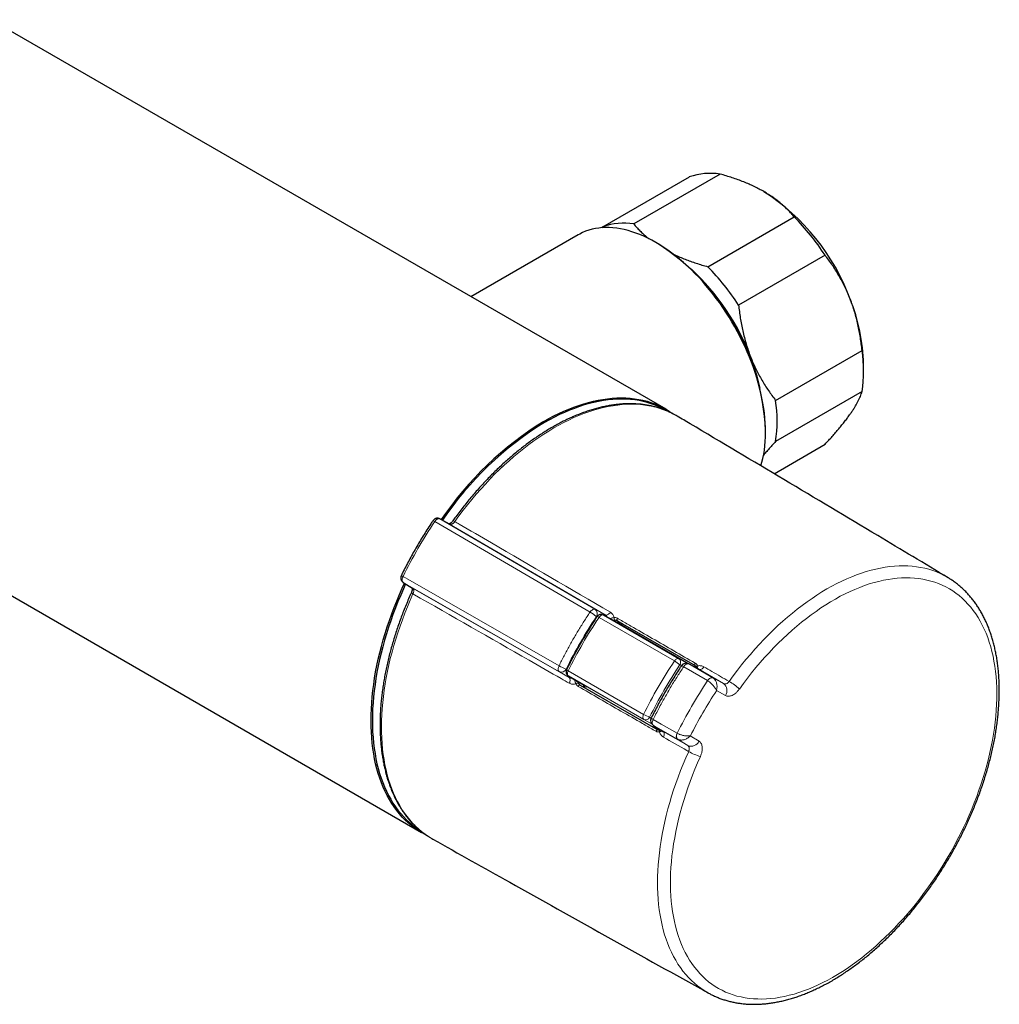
# Model space of a CAD drawing. Header units: millimetres. Extents: x 8 to 2417, y 12 to 2416.
# Tile 13 of 24: x 2312 to 2417, y 80 to 185. Entities that reach past the tile are written whole.
import ezdxf

# ---------------------------------------------------------------- set-up
doc = ezdxf.new("R2010")
doc.units = ezdxf.units.MM

msp = doc.modelspace()

# ---------------------------------------------------------------- linework, layer by layer
at = {"color": 7, "linetype": 'Continuous', "lineweight": 30}
for p, q in [((2381.23, 143.63), (2309.41, 185.09)), ((2214.66, 179.75), (2355.23, 98.6)), ((2374.52, 163.06), (2383.71, 168.36)), ((2386.99, 168.66), (2377.8, 163.35)), ((2385.67, 158.8), (2394.87, 164.11)), ((2374.42, 162.95), (2374.52, 163.06)), ((2371.9, 162.2), (2360.48, 155.61)), ((2380.33, 161.28), (2380.15, 161.38)), ((2398.15, 160.03), (2388.95, 154.72)), ((2392.89, 144.58), (2402.08, 149.88)), ((2402.24, 147.6), (2402.24, 148.42)), ((2402.08, 145.51), (2392.89, 140.2)), ((2391.81, 141.18), (2391.81, 141.38)), ((2392.72, 136.78), (2398.15, 139.91)), ((2358.2, 131.42), (2357.17, 131.98)), ((2357.17, 131.98), (2357.18, 131.97)), ((2358.2, 131.42), (2358.21, 131.42)), ((2353.27, 125.21), (2354.26, 124.6)), ((2353.28, 125.21), (2353.27, 125.21)), ((2411.23, 125.71), (2411.24, 125.71)), ((2354.27, 124.59), (2354.26, 124.6)), ((2375.56, 121.18), (2374.57, 121.73)), ((2375.56, 121.18), (2375.56, 121.18)), ((2383.49, 116.6), (2375.56, 121.18)), ((2376.05, 121.13), (2376.61, 120.81)), ((2376.61, 120.81), (2384.34, 116.35)), ((2384.72, 115.97), (2383.66, 116.54)), ((2383.66, 116.54), (2383.67, 116.54)), ((2370.84, 115.27), (2371.81, 114.68)), ((2384.73, 115.96), (2384.72, 115.97)), ((2371.81, 114.68), (2372.82, 114.1)), ((2372.1, 114.29), (2380.37, 109.52)), ((2379.87, 109.99), (2380.9, 109.36)), ((2379.89, 109.99), (2379.87, 109.99)), ((2380.9, 109.36), (2380.92, 109.35)), ((2385.76, 81.5), (2385.73, 81.52))]:
    msp.add_line(p, q, dxfattribs=at)
at = {"color": 252, "linetype": 'Continuous', "lineweight": 0}
for p, q in [((2357.18, 131.97), (2373.71, 122.34)), ((2358.21, 131.42), (2357.18, 131.97)), ((2374.77, 121.77), (2358.21, 131.42)), ((2369.88, 115.71), (2353.28, 125.21)), ((2353.28, 125.21), (2354.27, 124.59)), ((2354.27, 124.59), (2370.91, 115.08)), ((2373.71, 122.34), (2374.77, 121.77)), ((2373.89, 121.55), (2373.83, 121.58)), ((2374.57, 121.73), (2382.61, 117.09)), ((2382.14, 116.85), (2374.1, 121.49)), ((2384.32, 116.36), (2376.05, 121.13)), ((2382.61, 117.09), (2383.48, 116.6)), ((2382.88, 116.36), (2382.71, 116.46)), ((2383.67, 116.54), (2386.21, 115.06)), ((2384.73, 115.96), (2383.67, 116.54)), ((2370.91, 115.08), (2369.88, 115.71)), ((2370.6, 115.99), (2370.66, 115.95)), ((2370.81, 115.79), (2378.85, 111.15)), ((2378.87, 110.63), (2370.84, 115.27)), ((2385.65, 114.76), (2383.11, 116.24)), ((2387.36, 114.44), (2384.73, 115.96)), ((2379.74, 110.11), (2371.81, 114.68)), ((2371.81, 114.68), (2371.81, 114.68)), ((2385.66, 114.76), (2385.65, 114.76)), ((2386.21, 115.06), (2386.23, 115.04)), ((2386.21, 115.06), (2387.36, 114.44)), ((2387.55, 113.17), (2386.59, 113.69)), ((2379.74, 110.11), (2378.87, 110.63)), ((2379.48, 110.86), (2379.65, 110.76)), ((2382.44, 108.53), (2379.89, 109.99)), ((2379.89, 109.99), (2380.92, 109.35)), ((2380.92, 109.35), (2383.55, 107.84)), ((2382.41, 109.16), (2382.43, 109.15)), ((2383.55, 107.84), (2382.44, 108.53)), ((2382.47, 108.51), (2382.44, 108.53)), ((2383.81, 108.88), (2384.74, 108.31))]:
    msp.add_line(p, q, dxfattribs=at)
at = {"color": 7, "linetype": 'Continuous', "lineweight": 30, "flags": 128}
for points in [[(2391.33, 137.61), (2391.43, 137.99), (2391.53, 138.41), (2391.62, 138.84), (2391.69, 139.29), (2391.74, 139.74), (2391.78, 140.21), (2391.81, 140.69), (2391.81, 141.18), (2391.81, 141.67), (2391.78, 142.18), (2391.74, 142.69), (2391.69, 143.21), (2391.62, 143.73), (2391.53, 144.27), (2391.43, 144.8), (2391.32, 145.34), (2391.19, 145.89), (2391.04, 146.43), (2390.88, 146.98), (2390.71, 147.53), (2390.52, 148.08), (2390.32, 148.63), (2390.11, 149.18), (2389.88, 149.73), (2389.64, 150.27), (2389.38, 150.81), (2389.11, 151.35), (2388.84, 151.89), (2388.55, 152.41), (2388.24, 152.94), (2387.93, 153.45), (2387.61, 153.96), (2387.28, 154.46), (2386.94, 154.95), (2386.58, 155.43), (2386.22, 155.9), (2385.86, 156.36), (2385.48, 156.81), (2385.1, 157.25), (2384.71, 157.68), (2384.31, 158.09), (2383.91, 158.49), (2383.51, 158.87), (2383.1, 159.24), (2382.68, 159.6), (2382.27, 159.94), (2381.85, 160.26), (2381.42, 160.57), (2381, 160.86), (2380.57, 161.13), (2380.15, 161.38), (2379.72, 161.62), (2379.29, 161.84), (2378.87, 162.04), (2378.45, 162.22), (2378.03, 162.38), (2377.61, 162.53), (2377.2, 162.65), (2376.79, 162.75), (2376.38, 162.84), (2375.98, 162.9), (2375.58, 162.94), (2375.19, 162.97), (2374.81, 162.97), (2374.44, 162.96), (2374.07, 162.92), (2373.71, 162.86), (2373.36, 162.79), (2373.02, 162.69), (2372.68, 162.58), (2372.36, 162.44), (2372.05, 162.28), (2371.9, 162.2)], [(2368.23, 142.34), (2368.77, 142.64), (2369.3, 142.92), (2369.83, 143.19), (2370.37, 143.43), (2370.9, 143.66), (2371.42, 143.86), (2371.95, 144.05), (2372.47, 144.22), (2372.99, 144.37), (2373.5, 144.49), (2374.01, 144.6), (2374.52, 144.69), (2375.02, 144.76), (2375.51, 144.81), (2376, 144.84), (2376.48, 144.85), (2376.96, 144.84), (2377.42, 144.8), (2377.88, 144.75), (2378.33, 144.68), (2378.78, 144.59), (2379.21, 144.48), (2379.63, 144.35), (2380.05, 144.2), (2380.45, 144.03), (2380.85, 143.84), (2381.23, 143.63), (2381.6, 143.4), (2381.91, 143.19)], [(2381.29, 143.48), (2381.25, 143.5), (2380.87, 143.71), (2380.48, 143.9), (2380.07, 144.07), (2379.66, 144.22), (2379.24, 144.35), (2378.81, 144.46), (2378.37, 144.55), (2377.92, 144.62), (2377.46, 144.67), (2376.99, 144.7), (2376.52, 144.72), (2376.04, 144.71), (2375.56, 144.68), (2375.06, 144.63), (2374.57, 144.56), (2374.06, 144.47), (2373.55, 144.36), (2373.04, 144.24), (2372.53, 144.09), (2372.01, 143.92), (2371.48, 143.73), (2370.96, 143.53), (2370.43, 143.3), (2369.9, 143.06), (2369.37, 142.8), (2368.84, 142.52), (2368.3, 142.22)], [(2382.42, 142.9), (2382.31, 142.96), (2382.04, 143.11)], [(2355.6, 98.39), (2355.23, 98.6), (2354.86, 98.82), (2354.5, 99.07), (2354.15, 99.34), (2353.81, 99.62), (2353.48, 99.92), (2353.17, 100.24), (2352.87, 100.58), (2352.58, 100.93), (2352.31, 101.31), (2352.05, 101.69), (2351.8, 102.1), (2351.57, 102.52), (2351.35, 102.96), (2351.15, 103.41), (2350.96, 103.88), (2350.78, 104.36), (2350.62, 104.86), (2350.47, 105.37), (2350.34, 105.89), (2350.23, 106.43), (2350.13, 106.97), (2350.04, 107.53), (2349.97, 108.11), (2349.92, 108.69), (2349.88, 109.28), (2349.85, 109.89), (2349.85, 110.5), (2349.85, 111.12), (2349.88, 111.75), (2349.92, 112.39), (2349.97, 113.04), (2350.04, 113.69), (2350.13, 114.35), (2350.23, 115.01), (2350.34, 115.68), (2350.47, 116.36), (2350.62, 117.03), (2350.78, 117.72), (2350.96, 118.4), (2351.15, 119.09), (2351.35, 119.78), (2351.57, 120.47), (2351.8, 121.16), (2352.05, 121.85), (2352.31, 122.54), (2352.58, 123.22), (2352.87, 123.91), (2353.17, 124.6), (2353.41, 125.12)], [(2353.53, 125.05), (2353.3, 124.54), (2353, 123.86), (2352.71, 123.18), (2352.44, 122.49), (2352.18, 121.8), (2351.94, 121.11), (2351.7, 120.43), (2351.49, 119.74), (2351.28, 119.05), (2351.09, 118.37), (2350.92, 117.69), (2350.76, 117.01), (2350.61, 116.33), (2350.48, 115.66), (2350.37, 114.99), (2350.27, 114.33), (2350.18, 113.68), (2350.11, 113.03), (2350.06, 112.38), (2350.02, 111.75), (2350, 111.12), (2349.99, 110.5), (2350, 109.89), (2350.02, 109.29), (2350.06, 108.7), (2350.11, 108.12), (2350.18, 107.55), (2350.27, 106.99), (2350.37, 106.44), (2350.48, 105.91), (2350.61, 105.39), (2350.76, 104.88), (2350.92, 104.38), (2351.09, 103.9), (2351.28, 103.44), (2351.49, 102.99), (2351.7, 102.55), (2351.94, 102.13), (2352.18, 101.73), (2352.44, 101.34), (2352.71, 100.97), (2353, 100.62), (2353.3, 100.28), (2353.61, 99.96), (2353.94, 99.66), (2354.27, 99.38), (2354.62, 99.11), (2354.98, 98.87), (2355.06, 98.82)], [(2356.05, 98.1), (2356.32, 97.94), (2356.43, 97.88)]]:
    msp.add_lwpolyline(points, dxfattribs=at)
at = {"color": 252, "linetype": 'Continuous', "lineweight": 0, "flags": 128}
for points in [[(2382.04, 143.11), (2381.93, 143.17), (2381.53, 143.36), (2381.13, 143.53), (2380.71, 143.68), (2380.29, 143.81), (2379.85, 143.92), (2379.41, 144.01), (2378.96, 144.08), (2378.5, 144.13), (2378.03, 144.16), (2377.56, 144.17), (2377.07, 144.16), (2376.58, 144.13), (2376.09, 144.08), (2375.59, 144.01), (2375.08, 143.92), (2374.57, 143.81), (2374.06, 143.68), (2373.54, 143.53), (2373.02, 143.36), (2372.49, 143.17), (2371.96, 142.96), (2371.43, 142.74), (2370.9, 142.49), (2370.36, 142.23), (2369.83, 141.94), (2369.29, 141.64), (2368.76, 141.32), (2368.22, 140.98), (2367.69, 140.63), (2367.16, 140.26), (2366.63, 139.87), (2366.1, 139.47), (2365.57, 139.04), (2365.05, 138.61), (2364.53, 138.16), (2364.02, 137.69), (2363.51, 137.21), (2363, 136.71), (2362.5, 136.2), (2362.01, 135.68), (2361.52, 135.14), (2361.04, 134.59), (2360.57, 134.03), (2360.1, 133.46), (2359.64, 132.88), (2359.19, 132.28), (2358.75, 131.68)], [(2373.15, 122.05), (2372.3, 122.54), (2368.89, 124.53), (2356.63, 131.68)], [(2387.94, 114.67), (2388.38, 115.27), (2388.82, 115.86), (2389.27, 116.43), (2389.73, 117), (2390.2, 117.55), (2390.67, 118.09), (2391.16, 118.62), (2391.64, 119.14), (2392.14, 119.64), (2392.63, 120.13), (2393.14, 120.61), (2393.65, 121.07), (2394.16, 121.52), (2394.67, 121.95), (2395.19, 122.36), (2395.71, 122.76), (2396.24, 123.15), (2396.76, 123.51), (2397.29, 123.86), (2397.82, 124.19), (2398.34, 124.51), (2398.87, 124.8), (2399.4, 125.08), (2399.93, 125.34), (2400.45, 125.58), (2400.98, 125.81), (2401.5, 126.01), (2402.02, 126.2), (2402.53, 126.36), (2403.04, 126.51), (2403.55, 126.63), (2404.06, 126.74), (2404.55, 126.83), (2405.05, 126.89), (2405.54, 126.94), (2406.02, 126.97), (2406.49, 126.98), (2406.96, 126.96), (2407.42, 126.93), (2407.87, 126.88), (2408.32, 126.81), (2408.75, 126.71), (2409.18, 126.6), (2409.6, 126.47), (2410.01, 126.32), (2410.41, 126.15), (2410.79, 125.96), (2411.17, 125.75), (2411.23, 125.71)], [(2353.25, 125.83), (2353.75, 125.55), (2357.17, 123.59), (2369.85, 116.34)], [(2384.89, 106.68), (2384.59, 106.02), (2384.31, 105.35), (2384.05, 104.69), (2383.79, 104.02), (2383.55, 103.35), (2383.33, 102.68), (2383.11, 102.01), (2382.92, 101.34), (2382.73, 100.68), (2382.56, 100.01), (2382.41, 99.35), (2382.27, 98.7), (2382.15, 98.04), (2382.04, 97.39), (2381.94, 96.75), (2381.86, 96.11), (2381.8, 95.48), (2381.75, 94.86), (2381.72, 94.24), (2381.7, 93.63), (2381.7, 93.03), (2381.71, 92.44), (2381.74, 91.86), (2381.79, 91.29), (2381.85, 90.73), (2381.92, 90.18), (2382.01, 89.64), (2382.12, 89.12), (2382.24, 88.61), (2382.38, 88.11), (2382.53, 87.62), (2382.69, 87.15), (2382.87, 86.69), (2383.07, 86.25), (2383.28, 85.82), (2383.5, 85.41), (2383.74, 85.01), (2383.99, 84.64), (2384.25, 84.27), (2384.53, 83.93), (2384.82, 83.6), (2385.12, 83.29), (2385.44, 82.99), (2385.76, 82.72), (2386.1, 82.46), (2386.45, 82.22), (2386.81, 82), (2387.19, 81.8), (2387.57, 81.62), (2387.97, 81.46), (2388.37, 81.32), (2388.78, 81.19), (2389.21, 81.09), (2389.64, 81.01), (2390.08, 80.94), (2390.52, 80.9), (2390.98, 80.88), (2391.44, 80.87), (2391.91, 80.89), (2392.39, 80.92), (2392.87, 80.98), (2393.36, 81.06), (2393.85, 81.15), (2394.34, 81.27), (2394.85, 81.4), (2395.35, 81.56), (2395.86, 81.73), (2396.37, 81.93), (2396.88, 82.14), (2397.4, 82.37), (2397.92, 82.62), (2398.43, 82.89), (2398.95, 83.17), (2399.47, 83.48), (2399.99, 83.8), (2400.51, 84.14), (2401.02, 84.5), (2401.54, 84.87), (2402.05, 85.26), (2402.56, 85.67), (2403.06, 86.09), (2403.57, 86.53), (2404.06, 86.98), (2404.56, 87.44), (2405.05, 87.93), (2405.53, 88.42), (2406.01, 88.93), (2406.48, 89.45), (2406.95, 89.98), (2407.41, 90.52), (2407.86, 91.08), (2408.3, 91.65), (2408.73, 92.23), (2409.16, 92.81), (2409.58, 93.41), (2409.99, 94.01), (2410.38, 94.63), (2410.77, 95.25), (2411.15, 95.88), (2411.52, 96.51), (2411.87, 97.15), (2412.22, 97.8), (2412.55, 98.45), (2412.87, 99.11), (2413.18, 99.77), (2413.47, 100.43), (2413.75, 101.09), (2414.02, 101.76), (2414.28, 102.43), (2414.52, 103.1), (2414.75, 103.77), (2414.97, 104.44), (2415.17, 105.11), (2415.35, 105.77), (2415.52, 106.44), (2415.68, 107.1), (2415.82, 107.76), (2415.95, 108.41), (2416.06, 109.06), (2416.16, 109.7), (2416.24, 110.34), (2416.31, 110.97), (2416.36, 111.6), (2416.39, 112.22), (2416.41, 112.83), (2416.42, 113.43), (2416.41, 114.02), (2416.38, 114.6), (2416.34, 115.18), (2416.28, 115.74), (2416.21, 116.29), (2416.12, 116.83), (2416.02, 117.36), (2415.9, 117.87), (2415.77, 118.37), (2415.62, 118.86), (2415.45, 119.33), (2415.28, 119.79), (2415.09, 120.24), (2414.88, 120.67), (2414.66, 121.08), (2414.42, 121.48), (2414.18, 121.87), (2413.91, 122.23), (2413.64, 122.58), (2413.35, 122.91), (2413.05, 123.23), (2412.74, 123.52), (2412.41, 123.8), (2412.07, 124.06), (2411.73, 124.3), (2411.37, 124.53), (2410.99, 124.73), (2410.61, 124.91), (2410.22, 125.08), (2409.82, 125.23), (2409.41, 125.35), (2408.99, 125.46), (2408.56, 125.55), (2408.12, 125.61), (2407.67, 125.66), (2407.22, 125.69), (2406.76, 125.7), (2406.29, 125.68), (2405.81, 125.65), (2405.33, 125.6), (2404.85, 125.52), (2404.36, 125.43), (2403.86, 125.32), (2403.36, 125.19), (2402.85, 125.04), (2402.35, 124.87), (2401.84, 124.68), (2401.32, 124.47), (2400.81, 124.24), (2400.29, 123.99), (2399.77, 123.73), (2399.26, 123.44), (2398.74, 123.14), (2398.22, 122.82), (2397.7, 122.49), (2397.19, 122.13), (2396.67, 121.76), (2396.16, 121.37), (2395.65, 120.97), (2395.14, 120.55), (2394.64, 120.12), (2394.14, 119.67), (2393.64, 119.2), (2393.15, 118.73), (2392.67, 118.23), (2392.19, 117.73), (2391.72, 117.21), (2391.25, 116.68), (2390.79, 116.14), (2390.34, 115.58), (2389.89, 115.02), (2389.46, 114.44), (2389.03, 113.86)], [(2354.31, 123.99), (2354.01, 123.31), (2353.72, 122.62), (2353.45, 121.93), (2353.18, 121.24), (2352.93, 120.55), (2352.7, 119.86), (2352.48, 119.17), (2352.27, 118.48), (2352.08, 117.79), (2351.9, 117.11), (2351.74, 116.42), (2351.59, 115.75), (2351.46, 115.07), (2351.35, 114.4), (2351.24, 113.73), (2351.16, 113.07), (2351.09, 112.42), (2351.03, 111.77), (2350.99, 111.13), (2350.97, 110.5), (2350.96, 109.88), (2350.96, 109.26), (2350.98, 108.66), (2351.02, 108.07), (2351.08, 107.48), (2351.14, 106.91), (2351.23, 106.35), (2351.33, 105.8), (2351.44, 105.26), (2351.57, 104.73), (2351.72, 104.22), (2351.88, 103.73), (2352.05, 103.24), (2352.24, 102.77), (2352.45, 102.32), (2352.66, 101.88), (2352.9, 101.46), (2353.14, 101.05), (2353.4, 100.66), (2353.68, 100.29), (2353.96, 99.93), (2354.26, 99.59), (2354.57, 99.27), (2354.9, 98.97), (2355.24, 98.68), (2355.59, 98.42), (2355.95, 98.17), (2356.05, 98.1)], [(2373.15, 122.05), (2373.21, 122.13), (2373.28, 122.21), (2373.36, 122.27), (2373.43, 122.32), (2373.51, 122.35), (2373.58, 122.36), (2373.65, 122.36), (2373.71, 122.34)], [(2374.57, 121.73), (2374.52, 121.75), (2374.46, 121.75), (2374.4, 121.74), (2374.34, 121.72), (2374.28, 121.68), (2374.21, 121.63), (2374.15, 121.56), (2374.1, 121.49)], [(2375.31, 122.03), (2375.24, 121.95), (2375.17, 121.89), (2375.1, 121.83), (2375.03, 121.78), (2374.96, 121.76), (2374.89, 121.74), (2374.83, 121.75), (2374.77, 121.77)], [(2376.07, 121.39), (2376.04, 121.35), (2376.03, 121.31), (2376.01, 121.27), (2376.01, 121.23), (2376.01, 121.2), (2376.01, 121.17), (2376.03, 121.15), (2376.05, 121.13)], [(2369.85, 116.34), (2369.81, 116.24), (2369.78, 116.14), (2369.77, 116.05), (2369.76, 115.96), (2369.77, 115.88), (2369.8, 115.81), (2369.83, 115.75), (2369.88, 115.71)], [(2382.61, 117.09), (2382.56, 117.11), (2382.5, 117.12), (2382.44, 117.1), (2382.38, 117.08), (2382.31, 117.04), (2382.25, 116.99), (2382.19, 116.92), (2382.14, 116.85)], [(2383.67, 116.54), (2383.61, 116.56), (2383.54, 116.56), (2383.47, 116.54), (2383.39, 116.51), (2383.32, 116.47), (2383.24, 116.4), (2383.17, 116.33), (2383.11, 116.24)], [(2384.33, 116.61), (2384.31, 116.58), (2384.29, 116.54), (2384.28, 116.5), (2384.28, 116.46), (2384.28, 116.43), (2384.28, 116.4), (2384.3, 116.37), (2384.32, 116.36)], [(2384.57, 116.33), (2384.54, 116.31), (2384.51, 116.28), (2384.48, 116.26), (2384.47, 116.23), (2384.46, 116.21), (2384.46, 116.18), (2384.46, 116.18)], [(2370.81, 115.79), (2370.78, 115.71), (2370.75, 115.63), (2370.74, 115.55), (2370.74, 115.47), (2370.74, 115.41), (2370.76, 115.35), (2370.8, 115.3), (2370.84, 115.27)], [(2384.73, 115.96), (2384.79, 115.94), (2384.85, 115.94), (2384.92, 115.95), (2384.99, 115.98), (2385.07, 116.02), (2385.14, 116.08), (2385.21, 116.15), (2385.27, 116.23)], [(2370.91, 115.08), (2370.95, 115.04), (2370.99, 114.98), (2371.01, 114.92), (2371.02, 114.84), (2371.02, 114.76), (2371.01, 114.67), (2370.98, 114.57), (2370.94, 114.48)], [(2371.88, 114.14), (2371.9, 114.18), (2371.93, 114.22), (2371.96, 114.25), (2371.99, 114.27), (2372.02, 114.29), (2372.05, 114.3), (2372.07, 114.3), (2372.1, 114.29)], [(2385.65, 114.76), (2385.71, 114.85), (2385.79, 114.92), (2385.86, 114.98), (2385.94, 115.03), (2386.01, 115.06), (2386.08, 115.08), (2386.15, 115.08), (2386.21, 115.06)], [(2378.85, 111.15), (2378.81, 111.07), (2378.79, 110.99), (2378.77, 110.91), (2378.77, 110.84), (2378.78, 110.77), (2378.8, 110.71), (2378.83, 110.66), (2378.87, 110.63)], [(2379.89, 109.99), (2379.84, 110.03), (2379.8, 110.08), (2379.78, 110.15), (2379.77, 110.23), (2379.77, 110.32), (2379.79, 110.42), (2379.82, 110.52), (2379.86, 110.62)], [(2379.86, 110.62), (2380.72, 110.13), (2382.41, 109.16)], [(2380.15, 109.37), (2380.17, 109.41), (2380.2, 109.44), (2380.23, 109.47), (2380.25, 109.5), (2380.29, 109.51), (2380.31, 109.52), (2380.34, 109.52), (2380.37, 109.52)], [(2380.52, 109.31), (2380.52, 109.35), (2380.53, 109.39), (2380.54, 109.42), (2380.55, 109.45), (2380.57, 109.47), (2380.59, 109.48), (2380.59, 109.48)], [(2380.95, 108.75), (2380.99, 108.85), (2381.02, 108.94), (2381.03, 109.03), (2381.03, 109.12), (2381.02, 109.19), (2381, 109.26), (2380.96, 109.31), (2380.92, 109.35)], [(2382.44, 108.53), (2382.39, 108.57), (2382.36, 108.62), (2382.33, 108.69), (2382.32, 108.78), (2382.33, 108.87), (2382.34, 108.96), (2382.37, 109.06), (2382.41, 109.16)], [(2385.73, 81.52), (2385.66, 81.56), (2385.29, 81.78), (2384.93, 82.02), (2384.58, 82.28), (2384.25, 82.56), (2383.93, 82.86), (2383.62, 83.17), (2383.32, 83.5), (2383.03, 83.85), (2382.76, 84.22), (2382.5, 84.6), (2382.26, 85), (2382.03, 85.41), (2381.81, 85.85), (2381.61, 86.29), (2381.42, 86.75), (2381.24, 87.23), (2381.08, 87.72), (2380.94, 88.22), (2380.81, 88.74), (2380.7, 89.27), (2380.6, 89.81), (2380.51, 90.36), (2380.44, 90.93), (2380.39, 91.5), (2380.35, 92.09), (2380.33, 92.69), (2380.32, 93.29), (2380.33, 93.91), (2380.35, 94.53), (2380.39, 95.16), (2380.45, 95.8), (2380.52, 96.44), (2380.6, 97.09), (2380.7, 97.75), (2380.82, 98.41), (2380.95, 99.08), (2381.09, 99.75), (2381.25, 100.42), (2381.43, 101.1), (2381.62, 101.78), (2381.82, 102.46), (2382.04, 103.14), (2382.27, 103.82), (2382.52, 104.5), (2382.78, 105.19), (2383.05, 105.87), (2383.34, 106.54), (2383.64, 107.22)]]:
    msp.add_lwpolyline(points, dxfattribs=at)
at = {"color": 7, "linetype": 'Continuous', "lineweight": 30}
for centre, radius, start, end in [((2385.91, 162.22), 6.52, 80.4891, 109.73), ((2379.17, 147.36), 23.08, 20.2795, 57.3097), ((2376.53, 146.02), 25.76, 32.9619, 44.6272), ((2376.72, 156.92), 6.52, 80.4891, 109.73), ((2366.89, 140.26), 24.95, 2.5763, 57.4183), ((2367.02, 140.31), 24.86, 21.0575, 47.1167), ((2367.34, 140.71), 25.76, 32.9619, 44.6272), ((2382.79, 148.06), 19.45, 1.068, 22.0613), ((2387.26, 147.7), 14.99, 351.6098, 8.3902), ((2369.59, 141.17), 22.15, 12.2878, 21.3749), ((2378.06, 142.39), 14.99, 351.6098, 8.3902), ((2386.8, 112.02), 35.55, 121.4777, 146.012), ((2386.79, 112.02), 35.41, 121.4766, 145.9845), ((2374.32, 121.3), 0.5, 60.8713, 146.2752), ((2383.37, 116.01), 0.6, 61.7508, 146.2793), ((2371.09, 115.7), 0.5, 153.7248, 239.1178), ((2380.19, 110.51), 0.6, 153.7207, 238.2382)]:
    msp.add_arc(centre, radius, start, end, dxfattribs=at)
at = {"color": 252, "linetype": 'Continuous', "lineweight": 0}
for centre, radius, start, end in [((2398.22, 103.77), 50.09, 146.136, 153.864), ((2356.37, 131.37), 0.395, 50.5392, 82.3982), ((2358.53, 131.42), 0.338, 50.3187, 88.2741), ((2353.39, 126.2), 0.396, 217.6353, 249.4554), ((2354.43, 124.31), 0.34, 211.847, 249.6381), ((2370.57, 117.6), 5.14, 50.6209, 59.8788), ((2373.37, 121.89), 0.559, 325.4432, 53.1776), ((2373.83, 121.13), 0.457, 53.0086, 80.0378), ((2376.03, 121.4), 0.336, 169.383, 219.0998), ((2372.42, 120.8), 5.15, 240.1265, 249.3713), ((2379.97, 113.11), 4.32, 50.7087, 59.9268), ((2382.33, 116.72), 0.463, 325.0454, 53.4183), ((2382.77, 115.79), 0.563, 53.0409, 79.775), ((2370.1, 116.23), 0.559, 246.8281, 334.5554), ((2370.99, 116.22), 0.457, 219.9938, 246.9883), ((2371.85, 114.17), 0.335, 80.8926, 130.6208), ((2426.8, 87.27), 49.48, 146.2499, 153.7501), ((2386.13, 114.53), 0.522, 78.6074, 153.997), ((2386.79, 113.7), 0.926, 325.1856, 52.4235), ((2385.02, 109.64), 5.82, 46.438, 59.8713), ((2426.57, 87.4), 47.84, 146.6703, 153.3297), ((2381.01, 114.91), 4.33, 240.0785, 249.2835), ((2379.06, 111.05), 0.463, 246.5874, 334.9532), ((2380.08, 111.14), 0.564, 220.2563, 246.956), ((2382.86, 108.86), 0.523, 146.006, 221.3835), ((2383.9, 108.7), 0.926, 247.5824, 334.8129), ((2386.54, 112.27), 5.83, 240.1339, 253.5545)]:
    msp.add_arc(centre, radius, start, end, dxfattribs=at)
for centre, major_axis, ratio, start_param, end_param in [((2386.39, 110.59), (14.09, 24.41), 0.584507, 1.455972, 1.685457), ((2386.69, 110.42), (14.5, 25.12), 0.570379, 1.457046, 1.684385), ((2395.07, 105.58), (14.5, 25.12), 0.584384, 1.457045, 1.684384), ((2395.43, 105.38), (14.25, 24.68), 0.584507, 1.457045, 1.684384)]:
    msp.add_ellipse(centre, major_axis=major_axis, ratio=ratio, start_param=start_param, end_param=end_param, dxfattribs=at)
at = {"color": 7, "linetype": 'Continuous', "lineweight": 30}
for centre, start_param, end_param in [((2376.31, 120.29), 0.000115, 0.840818), ((2372.96, 114.48), 2.300503, 3.141708)]:
    msp.add_ellipse(centre, major_axis=(0.3, 0.52), ratio=0.816506, start_param=start_param, end_param=end_param, dxfattribs=at)
for points, knots in [([(2391.64, 166.79), (2391.47, 166.89), (2391.14, 167.07), (2390.61, 167.34), (2390.06, 167.59), (2389.49, 167.83), (2388.89, 168.06), (2388.27, 168.27), (2387.64, 168.47), (2387.21, 168.6), (2386.99, 168.66)], [0, 0, 0, 0, 0.122618, 0.245238, 0.368878, 0.492521, 0.618996, 0.745475, 0.872735, 1, 1, 1, 1]), ([(2394.87, 164.11), (2394.77, 164.23), (2394.57, 164.46), (2394.24, 164.81), (2393.89, 165.14), (2393.52, 165.48), (2393.12, 165.8), (2392.7, 166.12), (2392.24, 166.43), (2391.89, 166.65), (2391.68, 166.77), (2391.64, 166.79)], [0, 0, 0, 0, 0.119246, 0.238489, 0.358338, 0.478183, 0.600299, 0.722411, 0.845493, 0.968574, 1, 1, 1, 1]), ([(2377.8, 163.35), (2377.9, 163.23), (2378.11, 162.99), (2378.45, 162.63), (2378.81, 162.29), (2379.13, 162), (2379.33, 161.84), (2379.4, 161.79)], [0, 0, 0, 0, 0.221805, 0.443603, 0.666609, 0.889609, 1, 1, 1, 1]), ([(2382.04, 160.14), (2382.08, 160.12), (2382.29, 160.01), (2382.7, 159.83), (2383.26, 159.6), (2383.84, 159.38), (2384.44, 159.18), (2385.05, 158.98), (2385.47, 158.86), (2385.67, 158.8)], [0, 0, 0, 0, 0.039531, 0.197065, 0.354602, 0.515486, 0.676375, 0.838185, 1, 1, 1, 1]), ([(2400.82, 155.37), (2400.8, 155.42), (2400.7, 155.69), (2400.5, 156.15), (2400.23, 156.74), (2399.93, 157.32), (2399.61, 157.89), (2399.27, 158.44), (2398.91, 158.99), (2398.54, 159.52), (2398.28, 159.86), (2398.15, 160.03)], [0, 0, 0, 0, 0.0340845, 0.152699, 0.2713147, 0.3908442, 0.5103765, 0.6324315, 0.7544901, 0.8772433, 1, 1, 1, 1]), ([(2402.08, 149.88), (2402.06, 150.12), (2402.01, 150.58), (2401.91, 151.27), (2401.79, 151.96), (2401.65, 152.65), (2401.48, 153.34), (2401.29, 154.02), (2401.07, 154.7), (2400.91, 155.14), (2400.82, 155.37)], [0, 0, 0, 0, 0.122973, 0.245942, 0.369581, 0.493217, 0.619375, 0.745529, 0.872765, 1, 1, 1, 1]), ([(2388.95, 154.72), (2388.98, 154.49), (2389.03, 154.03), (2389.13, 153.34), (2389.25, 152.65), (2389.39, 151.96), (2389.56, 151.27), (2389.75, 150.58), (2389.97, 149.91), (2390.13, 149.46), (2390.22, 149.24)], [0, 0, 0, 0, 0.1229729, 0.2459423, 0.3695815, 0.4932168, 0.6193748, 0.7455295, 0.8727654, 1, 1, 1, 1]), ([(2390.22, 149.24), (2390.24, 149.18), (2390.34, 148.92), (2390.54, 148.46), (2390.81, 147.87), (2391.11, 147.29), (2391.43, 146.72), (2391.77, 146.16), (2392.13, 145.62), (2392.5, 145.09), (2392.76, 144.75), (2392.89, 144.58)], [0, 0, 0, 0, 0.034085, 0.152699, 0.271315, 0.390844, 0.510376, 0.632431, 0.75449, 0.877243, 1, 1, 1, 1]), ([(2400.82, 143.12), (2400.85, 143.15), (2400.95, 143.29), (2401.11, 143.55), (2401.32, 143.86), (2401.49, 144.17), (2401.65, 144.46), (2401.79, 144.74), (2401.91, 145.01), (2402.01, 145.27), (2402.06, 145.43), (2402.08, 145.51)], [0, 0, 0, 0, 0.034085, 0.152699, 0.271315, 0.390844, 0.510376, 0.632431, 0.75449, 0.877243, 1, 1, 1, 1]), ([(2382.03, 143.12), (2382, 143.13), (2381.86, 143.21), (2381.58, 143.34), (2381.19, 143.51), (2380.8, 143.66), (2380.39, 143.8), (2379.98, 143.91), (2379.55, 144.01), (2379.12, 144.09), (2378.68, 144.15), (2378.24, 144.19), (2377.79, 144.21), (2377.33, 144.22), (2376.86, 144.21), (2376.39, 144.18), (2375.92, 144.13), (2375.43, 144.06), (2374.95, 143.98), (2374.46, 143.88), (2373.96, 143.76), (2373.47, 143.62), (2372.97, 143.46), (2372.46, 143.29), (2371.96, 143.09), (2371.45, 142.89), (2370.94, 142.66), (2370.43, 142.42), (2369.92, 142.16), (2369.41, 141.88), (2368.9, 141.59), (2368.39, 141.28), (2367.88, 140.95), (2367.37, 140.61), (2366.86, 140.26), (2366.36, 139.89), (2365.86, 139.5), (2365.36, 139.1), (2364.86, 138.69), (2364.37, 138.26), (2363.88, 137.82), (2363.4, 137.37), (2362.91, 136.9), (2362.44, 136.42), (2361.97, 135.93), (2361.5, 135.43), (2361.05, 134.91), (2360.59, 134.39), (2360.15, 133.85), (2359.71, 133.31), (2359.28, 132.75), (2358.89, 132.23), (2358.65, 131.9), (2358.54, 131.76)], [0, 0, 0, 0, 0.003563, 0.023284, 0.043009, 0.062742, 0.08249, 0.102255, 0.122041, 0.141852, 0.16169, 0.181555, 0.201448, 0.221369, 0.241318, 0.261293, 0.281292, 0.301313, 0.321355, 0.341415, 0.36149, 0.381579, 0.401679, 0.421788, 0.441904, 0.462027, 0.482153, 0.502283, 0.522414, 0.542546, 0.562678, 0.58281, 0.60294, 0.623068, 0.643194, 0.663317, 0.683439, 0.703557, 0.723673, 0.743786, 0.763897, 0.784005, 0.80411, 0.824213, 0.844313, 0.864412, 0.884508, 0.904602, 0.924694, 0.944784, 0.964873, 0.984961, 1, 1, 1, 1]), ([(2411.24, 125.71), (2408.74, 127.2), (2402.93, 130.69), (2393.78, 136.15), (2386.67, 140.38), (2382.88, 142.63), (2382.42, 142.9)], [0, 0, 0, 0, 0.260316, 0.606367, 0.95242, 1, 1, 1, 1]), ([(2398.15, 139.91), (2398.28, 140.05), (2398.54, 140.33), (2398.91, 140.75), (2399.28, 141.16), (2399.62, 141.57), (2399.95, 141.97), (2400.27, 142.37), (2400.56, 142.75), (2400.73, 142.99), (2400.82, 143.12)], [0, 0, 0, 0, 0.122973, 0.245942, 0.369581, 0.493217, 0.619375, 0.745529, 0.872765, 1, 1, 1, 1]), ([(2392.89, 140.2), (2392.76, 140.06), (2392.5, 139.78), (2392.12, 139.36), (2391.82, 139.02), (2391.66, 138.83), (2391.61, 138.76)], [0, 0, 0, 0, 0.288148, 0.576288, 0.865998, 1, 1, 1, 1]), ([(2357.17, 131.97), (2357.16, 131.98), (2357.12, 132), (2357.04, 132.03), (2356.95, 132.04), (2356.85, 132.04), (2356.76, 132.02), (2356.68, 131.99), (2356.59, 131.94), (2356.52, 131.88), (2356.46, 131.82), (2356.44, 131.78), (2356.43, 131.76)], [0, 0, 0, 0, 0.0482713, 0.1643017, 0.2774038, 0.389526, 0.4957814, 0.6041845, 0.7125039, 0.8249136, 0.9413089, 1, 1, 1, 1]), ([(2356.43, 131.77), (2356.35, 131.66), (2356.14, 131.34), (2355.79, 130.8), (2355.39, 130.16), (2355, 129.52), (2354.62, 128.87), (2354.25, 128.21), (2353.89, 127.55), (2353.53, 126.88), (2353.27, 126.35), (2353.12, 126.04), (2353.08, 125.96)], [0, 0, 0, 0, 0.0593221, 0.1718532, 0.2843843, 0.3969137, 0.5094423, 0.6219709, 0.7345, 0.8470304, 0.9595628, 1, 1, 1, 1]), ([(2358.54, 131.76), (2358.54, 131.76), (2358.52, 131.72), (2358.47, 131.67), (2358.41, 131.59), (2358.34, 131.53), (2358.28, 131.49), (2358.23, 131.46), (2358.19, 131.44), (2358.17, 131.44), (2358.17, 131.44)], [0, 0, 0, 0, 0.009264, 0.163552, 0.321138, 0.471042, 0.618825, 0.747727, 0.884388, 1, 1, 1, 1]), ([(2353.08, 125.96), (2353.07, 125.96), (2353.05, 125.92), (2353.03, 125.84), (2353.01, 125.73), (2353.01, 125.63), (2353.02, 125.54), (2353.06, 125.44), (2353.11, 125.36), (2353.17, 125.29), (2353.23, 125.23), (2353.27, 125.21), (2353.28, 125.21)], [0, 0, 0, 0, 0.0237308, 0.1577437, 0.2771559, 0.393286, 0.5069151, 0.6196463, 0.732351, 0.8445365, 0.9571543, 1, 1, 1, 1]), ([(2385.76, 81.5), (2385.87, 81.44), (2386.1, 81.32), (2386.48, 81.14), (2386.87, 80.98), (2387.27, 80.83), (2387.69, 80.71), (2388.11, 80.6), (2388.54, 80.5), (2388.97, 80.43), (2389.42, 80.37), (2389.87, 80.33), (2390.32, 80.31), (2390.79, 80.31), (2391.26, 80.33), (2391.73, 80.36), (2392.21, 80.42), (2392.7, 80.49), (2393.19, 80.58), (2393.69, 80.69), (2394.18, 80.81), (2394.69, 80.96), (2395.19, 81.12), (2395.7, 81.3), (2396.2, 81.5), (2396.71, 81.72), (2397.22, 81.95), (2397.73, 82.2), (2398.25, 82.47), (2398.76, 82.75), (2399.27, 83.05), (2399.78, 83.37), (2400.28, 83.7), (2400.79, 84.05), (2401.29, 84.41), (2401.8, 84.79), (2402.29, 85.18), (2402.79, 85.58), (2403.28, 86), (2403.77, 86.44), (2404.25, 86.88), (2404.73, 87.34), (2405.21, 87.81), (2405.67, 88.3), (2406.14, 88.79), (2406.59, 89.3), (2407.04, 89.82), (2407.49, 90.35), (2407.92, 90.89), (2408.35, 91.43), (2408.77, 91.99), (2409.19, 92.56), (2409.59, 93.13), (2409.99, 93.72), (2410.38, 94.31), (2410.75, 94.91), (2411.12, 95.51), (2411.48, 96.12), (2411.83, 96.74), (2412.17, 97.36), (2412.5, 97.99), (2412.82, 98.62), (2413.12, 99.26), (2413.42, 99.89), (2413.7, 100.54), (2413.97, 101.18), (2414.23, 101.82), (2414.48, 102.47), (2414.72, 103.12), (2414.94, 103.77), (2415.15, 104.42), (2415.35, 105.07), (2415.53, 105.71), (2415.7, 106.36), (2415.86, 107), (2416.01, 107.65), (2416.14, 108.29), (2416.26, 108.92), (2416.36, 109.55), (2416.45, 110.18), (2416.52, 110.8), (2416.58, 111.42), (2416.63, 112.03), (2416.66, 112.64), (2416.68, 113.24), (2416.69, 113.83), (2416.68, 114.41), (2416.65, 114.99), (2416.61, 115.56), (2416.56, 116.12), (2416.49, 116.67), (2416.41, 117.21), (2416.31, 117.74), (2416.2, 118.26), (2416.07, 118.76), (2415.93, 119.26), (2415.78, 119.74), (2415.61, 120.21), (2415.43, 120.67), (2415.23, 121.12), (2415.02, 121.55), (2414.8, 121.97), (2414.56, 122.37), (2414.31, 122.76), (2414.05, 123.13), (2413.78, 123.48), (2413.49, 123.82), (2413.19, 124.15), (2412.88, 124.46), (2412.56, 124.75), (2412.23, 125.02), (2411.89, 125.28), (2411.56, 125.51), (2411.34, 125.65), (2411.23, 125.71)], [0, 0, 0, 0, 0.007682, 0.016357, 0.025035, 0.033723, 0.042421, 0.051136, 0.059868, 0.068621, 0.077396, 0.086195, 0.095017, 0.103864, 0.112734, 0.121627, 0.130541, 0.139475, 0.148426, 0.157394, 0.166375, 0.175368, 0.184372, 0.193383, 0.202402, 0.211425, 0.220452, 0.229482, 0.238514, 0.247546, 0.256578, 0.265609, 0.274639, 0.283668, 0.292694, 0.301718, 0.31074, 0.319759, 0.328776, 0.337791, 0.346803, 0.355812, 0.36482, 0.373825, 0.382828, 0.391829, 0.400828, 0.409825, 0.418821, 0.427815, 0.436808, 0.4458, 0.45479, 0.46378, 0.47277, 0.481759, 0.490747, 0.499735, 0.508724, 0.517712, 0.5267, 0.53569, 0.544679, 0.553669, 0.562661, 0.571653, 0.580647, 0.589642, 0.598638, 0.607636, 0.616636, 0.625638, 0.634643, 0.643649, 0.652658, 0.661669, 0.670683, 0.6797, 0.688719, 0.697742, 0.706767, 0.715794, 0.724825, 0.733857, 0.742893, 0.75193, 0.760968, 0.770008, 0.779048, 0.788088, 0.797127, 0.806163, 0.815196, 0.824224, 0.833245, 0.842258, 0.851262, 0.860253, 0.86923, 0.878191, 0.887134, 0.896057, 0.904958, 0.913836, 0.92269, 0.931519, 0.940324, 0.949104, 0.957862, 0.966598, 0.975315, 0.984016, 0.992705, 1, 1, 1, 1]), ([(2354.14, 124.13), (2354.09, 124.02), (2353.94, 123.69), (2353.71, 123.14), (2353.44, 122.49), (2353.18, 121.84), (2352.94, 121.19), (2352.71, 120.53), (2352.49, 119.88), (2352.28, 119.22), (2352.09, 118.57), (2351.91, 117.92), (2351.74, 117.27), (2351.59, 116.62), (2351.45, 115.98), (2351.32, 115.34), (2351.21, 114.7), (2351.11, 114.06), (2351.02, 113.44), (2350.95, 112.81), (2350.89, 112.19), (2350.85, 111.58), (2350.82, 110.98), (2350.81, 110.38), (2350.81, 109.79), (2350.82, 109.21), (2350.85, 108.63), (2350.89, 108.07), (2350.94, 107.51), (2351.01, 106.96), (2351.1, 106.43), (2351.19, 105.9), (2351.31, 105.39), (2351.43, 104.88), (2351.57, 104.39), (2351.73, 103.91), (2351.89, 103.45), (2352.07, 102.99), (2352.27, 102.55), (2352.47, 102.12), (2352.69, 101.71), (2352.93, 101.31), (2353.17, 100.93), (2353.43, 100.56), (2353.7, 100.21), (2353.98, 99.87), (2354.28, 99.55), (2354.58, 99.24), (2354.9, 98.95), (2355.23, 98.68), (2355.57, 98.43), (2355.83, 98.24), (2355.99, 98.14), (2356.03, 98.12)], [0, 0, 0, 0, 0.010594, 0.030687, 0.050782, 0.070878, 0.090976, 0.111076, 0.131177, 0.151281, 0.171387, 0.191495, 0.211606, 0.231719, 0.251835, 0.271954, 0.292076, 0.312201, 0.332329, 0.35246, 0.372594, 0.392731, 0.41287, 0.433012, 0.453156, 0.473302, 0.493449, 0.513597, 0.533744, 0.553891, 0.574034, 0.594175, 0.61431, 0.634438, 0.654558, 0.674667, 0.694763, 0.714844, 0.734908, 0.754952, 0.774973, 0.794971, 0.814942, 0.834886, 0.854801, 0.874687, 0.894544, 0.914374, 0.934178, 0.953959, 0.973721, 0.993467, 1, 1, 1, 1]), ([(2354.23, 124.61), (2354.23, 124.61), (2354.23, 124.59), (2354.24, 124.55), (2354.24, 124.49), (2354.23, 124.42), (2354.22, 124.34), (2354.19, 124.25), (2354.16, 124.18), (2354.14, 124.14), (2354.14, 124.13)], [0, 0, 0, 0, 0.106008, 0.247066, 0.377722, 0.516657, 0.66606, 0.819783, 0.974263, 1, 1, 1, 1]), ([(2373.9, 121.58), (2373.83, 121.47), (2373.62, 121.15), (2373.28, 120.61), (2372.88, 119.97), (2372.49, 119.33), (2372.1, 118.67), (2371.73, 118.01), (2371.37, 117.35), (2371.03, 116.69), (2370.79, 116.22), (2370.66, 115.96), (2370.64, 115.92)], [0, 0, 0, 0, 0.060882, 0.176379, 0.291877, 0.407373, 0.522868, 0.638363, 0.753858, 0.869355, 0.978777, 1, 1, 1, 1]), ([(2382.87, 116.35), (2382.8, 116.24), (2382.59, 115.92), (2382.25, 115.39), (2381.85, 114.75), (2381.46, 114.11), (2381.08, 113.46), (2380.71, 112.8), (2380.36, 112.14), (2380.01, 111.49), (2379.78, 111.03), (2379.66, 110.8), (2379.65, 110.77)], [0, 0, 0, 0, 0.061412, 0.177874, 0.294335, 0.410794, 0.527252, 0.64371, 0.760169, 0.876629, 0.986965, 1, 1, 1, 1]), ([(2384.31, 116.36), (2384.33, 116.35), (2384.36, 116.33), (2384.41, 116.28), (2384.45, 116.22), (2384.46, 116.19), (2384.46, 116.18)], [0, 0, 0, 0, 0.194035, 0.523891, 0.867499, 1, 1, 1, 1]), ([(2384.46, 116.18), (2384.46, 116.17), (2384.47, 116.15), (2384.48, 116.12), (2384.47, 116.11), (2384.47, 116.1)], [0, 0, 0, 0, 0.264484, 0.844414, 1, 1, 1, 1]), ([(2380.6, 109.48), (2380.58, 109.48), (2380.54, 109.47), (2380.48, 109.47), (2380.41, 109.49), (2380.38, 109.51), (2380.37, 109.52)], [0, 0, 0, 0, 0.172048, 0.489311, 0.822688, 1, 1, 1, 1]), ([(2380.66, 109.51), (2380.66, 109.5), (2380.65, 109.5), (2380.63, 109.49), (2380.6, 109.48), (2380.59, 109.48)], [0, 0, 0, 0, 0.0845647, 0.688449, 1, 1, 1, 1]), ([(2356.43, 97.88), (2359.15, 96.35), (2365.25, 92.93), (2374.73, 87.63), (2381.78, 83.71), (2385.45, 81.68), (2385.73, 81.52)], [0, 0, 0, 0, 0.2789952, 0.6250271, 0.9710534, 1, 1, 1, 1])]:
    msp.add_open_spline(points, degree=3, knots=knots, dxfattribs=at)
at = {"color": 252, "linetype": 'Continuous', "lineweight": 0}
for points, knots in [([(2357.18, 131.97), (2357.16, 131.98), (2357.13, 131.99), (2357.07, 132), (2357, 131.99), (2356.93, 131.96), (2356.86, 131.92), (2356.79, 131.87), (2356.72, 131.8), (2356.66, 131.74), (2356.64, 131.69), (2356.63, 131.68)], [0, 0, 0, 0, 0.115732, 0.23482, 0.350553, 0.469643, 0.585375, 0.704462, 0.82019, 0.939274, 1, 1, 1, 1]), ([(2358.75, 131.68), (2358.73, 131.65), (2358.68, 131.59), (2358.61, 131.52), (2358.54, 131.47), (2358.47, 131.43), (2358.39, 131.4), (2358.33, 131.39), (2358.26, 131.39), (2358.23, 131.41), (2358.21, 131.42)], [0, 0, 0, 0, 0.131427, 0.267448, 0.387788, 0.511618, 0.631966, 0.755805, 0.876157, 1, 1, 1, 1]), ([(2358.75, 131.68), (2358.91, 131.58), (2360.21, 130.83), (2365.73, 127.61), (2371.09, 124.49), (2375.31, 122.03)], [0, 0, 0, 0, 0.029836, 0.235868, 1, 1, 1, 1]), ([(2353.25, 125.83), (2353.24, 125.8), (2353.21, 125.74), (2353.18, 125.65), (2353.16, 125.56), (2353.16, 125.47), (2353.16, 125.39), (2353.18, 125.32), (2353.21, 125.27), (2353.24, 125.23), (2353.27, 125.21), (2353.28, 125.21)], [0, 0, 0, 0, 0.115727, 0.234809, 0.350536, 0.469618, 0.585344, 0.704425, 0.820153, 0.939236, 1, 1, 1, 1]), ([(2354.27, 124.59), (2354.28, 124.58), (2354.32, 124.55), (2354.36, 124.5), (2354.38, 124.43), (2354.39, 124.35), (2354.39, 124.27), (2354.38, 124.18), (2354.35, 124.09), (2354.32, 124.02), (2354.31, 123.99)], [0, 0, 0, 0, 0.131466, 0.267527, 0.387865, 0.511693, 0.632025, 0.755848, 0.876179, 1, 1, 1, 1]), ([(2370.94, 114.48), (2370.66, 114.64), (2369.23, 115.46), (2363.68, 118.63), (2358.43, 121.64), (2354.31, 123.99)], [0, 0, 0, 0, 0.051508, 0.25754, 1, 1, 1, 1]), ([(2369.85, 116.34), (2370.03, 116.7), (2370.39, 117.41), (2370.96, 118.47), (2371.55, 119.51), (2372.18, 120.55), (2372.71, 121.39), (2373.04, 121.89), (2373.15, 122.05)], [0, 0, 0, 0, 0.181679, 0.363516, 0.545354, 0.728473, 0.911592, 1, 1, 1, 1]), ([(2374.95, 121.52), (2374.94, 121.54), (2374.93, 121.58), (2374.9, 121.64), (2374.85, 121.71), (2374.8, 121.75), (2374.77, 121.77)], [0, 0, 0, 0, 0.157137, 0.414972, 0.68107, 1, 1, 1, 1]), ([(2375.31, 122.03), (2375.36, 122), (2375.46, 121.93), (2375.57, 121.79), (2375.66, 121.64), (2375.68, 121.52), (2375.7, 121.46)], [0, 0, 0, 0, 0.2859352, 0.5158546, 0.7524165, 1, 1, 1, 1]), ([(2375.26, 121.35), (2375.27, 121.35), (2375.31, 121.37), (2375.38, 121.4), (2375.47, 121.43), (2375.57, 121.45), (2375.64, 121.46), (2375.69, 121.46), (2375.7, 121.46)], [0, 0, 0, 0, 0.071474, 0.299943, 0.567873, 0.635611, 0.929543, 1, 1, 1, 1]), ([(2375.77, 121.19), (2375.76, 121.19), (2375.73, 121.19), (2375.67, 121.18), (2375.62, 121.17), (2375.59, 121.17), (2375.59, 121.17)], [0, 0, 0, 0, 0.1777256, 0.5591964, 0.9557003, 1, 1, 1, 1]), ([(2375.7, 121.46), (2375.75, 121.46), (2375.84, 121.47), (2375.97, 121.44), (2376.03, 121.4), (2376.07, 121.39)], [0, 0, 0, 0, 0.3916, 0.691366, 1, 1, 1, 1]), ([(2376.05, 121.13), (2376.02, 121.14), (2375.97, 121.17), (2375.88, 121.19), (2375.81, 121.19), (2375.77, 121.19)], [0, 0, 0, 0, 0.299639, 0.6082, 1, 1, 1, 1]), ([(2376.07, 121.39), (2376.16, 121.33), (2376.64, 121.06), (2378.63, 119.91), (2381.29, 118.37), (2383.58, 117.05), (2384.33, 116.61)], [0, 0, 0, 0, 0.034516, 0.172578, 0.724827, 1, 1, 1, 1]), ([(2384.33, 116.61), (2384.38, 116.58), (2384.45, 116.53), (2384.53, 116.43), (2384.56, 116.36), (2384.57, 116.33)], [0, 0, 0, 0, 0.422527, 0.707103, 1, 1, 1, 1]), ([(2384.57, 116.33), (2384.58, 116.3), (2384.6, 116.26), (2384.6, 116.18), (2384.58, 116.12), (2384.54, 116.08), (2384.53, 116.07)], [0, 0, 0, 0, 0.3390552, 0.4164984, 0.8263595, 1, 1, 1, 1]), ([(2384.57, 116.33), (2384.58, 116.33), (2384.65, 116.34), (2384.78, 116.36), (2384.95, 116.34), (2385.12, 116.3), (2385.22, 116.25), (2385.27, 116.23)], [0, 0, 0, 0, 0.03274, 0.270645, 0.515151, 0.754235, 1, 1, 1, 1]), ([(2383.11, 116.24), (2382.89, 115.91), (2382.43, 115.21), (2381.76, 114.12), (2381.1, 112.97), (2380.46, 111.8), (2380.06, 111.01), (2379.86, 110.62)], [0, 0, 0, 0, 0.184356, 0.387175, 0.590425, 0.794991, 1, 1, 1, 1]), ([(2385.27, 116.23), (2385.55, 116.06), (2386.44, 115.54), (2387.33, 115.03), (2387.94, 114.67)], [0, 0, 0, 0, 0.319954, 1, 1, 1, 1]), ([(2370.91, 115.08), (2370.93, 115.06), (2370.98, 115.04), (2371.06, 115.02), (2371.14, 115.02), (2371.19, 115.04), (2371.21, 115.05)], [0, 0, 0, 0, 0.2510141, 0.5101151, 0.7629978, 1, 1, 1, 1]), ([(2371.63, 114.42), (2371.62, 114.42), (2371.54, 114.39), (2371.41, 114.37), (2371.25, 114.37), (2371.09, 114.41), (2370.99, 114.45), (2370.94, 114.48)], [0, 0, 0, 0, 0.083339, 0.308797, 0.540544, 0.767109, 1, 1, 1, 1]), ([(2371.63, 114.42), (2371.62, 114.46), (2371.6, 114.5), (2371.56, 114.6), (2371.54, 114.69), (2371.52, 114.79), (2371.52, 114.84), (2371.52, 114.86)], [0, 0, 0, 0, 0.257886, 0.316753, 0.629285, 0.858992, 1, 1, 1, 1]), ([(2371.88, 114.14), (2371.84, 114.17), (2371.77, 114.22), (2371.69, 114.32), (2371.65, 114.39), (2371.63, 114.42)], [0, 0, 0, 0, 0.3909887, 0.6911085, 1, 1, 1, 1]), ([(2371.84, 114.67), (2371.84, 114.66), (2371.86, 114.61), (2371.88, 114.55), (2371.9, 114.51), (2371.91, 114.5)], [0, 0, 0, 0, 0.176071, 0.837125, 1, 1, 1, 1]), ([(2371.91, 114.5), (2371.92, 114.47), (2371.95, 114.42), (2372.01, 114.35), (2372.07, 114.31), (2372.1, 114.29)], [0, 0, 0, 0, 0.300257, 0.609214, 1, 1, 1, 1]), ([(2385.66, 114.76), (2385.7, 114.73), (2385.78, 114.68), (2385.89, 114.59), (2385.99, 114.5), (2386.1, 114.39), (2386.22, 114.27), (2386.33, 114.13), (2386.44, 113.98), (2386.53, 113.83), (2386.57, 113.74), (2386.59, 113.69), (2386.59, 113.69)], [0, 0, 0, 0, 0.112495, 0.199095, 0.287489, 0.387029, 0.489085, 0.610739, 0.736541, 0.86404, 0.995893, 1, 1, 1, 1]), ([(2386.23, 115.04), (2386.27, 115.01), (2386.34, 114.96), (2386.43, 114.86), (2386.5, 114.75), (2386.56, 114.62), (2386.61, 114.47), (2386.65, 114.29), (2386.66, 114.09), (2386.64, 113.89), (2386.61, 113.76), (2386.59, 113.69), (2386.59, 113.69)], [0, 0, 0, 0, 0.112546, 0.199169, 0.28758, 0.387103, 0.489142, 0.610746, 0.73651, 0.864018, 0.995891, 1, 1, 1, 1]), ([(2387.36, 114.44), (2387.4, 114.42), (2387.49, 114.39), (2387.64, 114.42), (2387.8, 114.51), (2387.89, 114.62), (2387.94, 114.67)], [0, 0, 0, 0, 0.2451493, 0.489696, 0.7333141, 1, 1, 1, 1]), ([(2380.15, 109.37), (2380.06, 109.42), (2379.58, 109.7), (2377.58, 110.85), (2374.92, 112.39), (2372.64, 113.71), (2371.88, 114.14)], [0, 0, 0, 0, 0.034516, 0.172578, 0.724827, 1, 1, 1, 1]), ([(2389.03, 113.86), (2388.97, 113.78), (2388.85, 113.63), (2388.66, 113.44), (2388.46, 113.29), (2388.26, 113.18), (2388.07, 113.12), (2387.88, 113.09), (2387.7, 113.11), (2387.6, 113.15), (2387.55, 113.17)], [0, 0, 0, 0, 0.131593, 0.267827, 0.388078, 0.511828, 0.632192, 0.756054, 0.876288, 1, 1, 1, 1]), ([(2380.52, 109.31), (2380.47, 109.3), (2380.37, 109.29), (2380.25, 109.32), (2380.19, 109.35), (2380.15, 109.37)], [0, 0, 0, 0, 0.423205, 0.7074, 1, 1, 1, 1]), ([(2380.72, 109.47), (2380.71, 109.46), (2380.7, 109.42), (2380.67, 109.37), (2380.61, 109.33), (2380.57, 109.31), (2380.53, 109.31), (2380.52, 109.31)], [0, 0, 0, 0, 0.153806, 0.498085, 0.578407, 0.916222, 1, 1, 1, 1]), ([(2380.95, 108.75), (2380.89, 108.79), (2380.79, 108.86), (2380.67, 109.01), (2380.58, 109.15), (2380.54, 109.26), (2380.52, 109.31)], [0, 0, 0, 0, 0.305591, 0.548915, 0.799294, 1, 1, 1, 1]), ([(2382.43, 109.15), (2382.47, 109.13), (2382.55, 109.09), (2382.68, 109.03), (2382.81, 108.99), (2382.96, 108.95), (2383.12, 108.91), (2383.3, 108.88), (2383.48, 108.87), (2383.66, 108.86), (2383.76, 108.87), (2383.81, 108.88), (2383.81, 108.88)], [0, 0, 0, 0, 0.112495, 0.199095, 0.287489, 0.387029, 0.489085, 0.610739, 0.736541, 0.86404, 0.995893, 1, 1, 1, 1]), ([(2383.64, 107.22), (2383.58, 107.25), (2382.68, 107.76), (2381.79, 108.28), (2380.95, 108.75)], [0, 0, 0, 0, 0.066899, 1, 1, 1, 1]), ([(2383.81, 108.88), (2383.81, 108.88), (2383.77, 108.83), (2383.67, 108.74), (2383.5, 108.62), (2383.33, 108.53), (2383.16, 108.47), (2382.99, 108.44), (2382.85, 108.43), (2382.72, 108.44), (2382.59, 108.46), (2382.51, 108.49), (2382.47, 108.51)], [0, 0, 0, 0, 0.004109, 0.131638, 0.263491, 0.385137, 0.510858, 0.610403, 0.712419, 0.799052, 0.887454, 1, 1, 1, 1]), ([(2384.74, 108.31), (2384.79, 108.27), (2384.89, 108.2), (2384.99, 108.04), (2385.06, 107.85), (2385.09, 107.65), (2385.09, 107.42), (2385.06, 107.18), (2384.99, 106.93), (2384.92, 106.77), (2384.89, 106.68)], [0, 0, 0, 0, 0.1323892, 0.2694823, 0.3895492, 0.5130871, 0.6330765, 0.7565402, 0.8765296, 1, 1, 1, 1]), ([(2383.64, 107.22), (2383.65, 107.25), (2383.67, 107.31), (2383.7, 107.4), (2383.71, 107.5), (2383.7, 107.58), (2383.69, 107.66), (2383.66, 107.73), (2383.61, 107.8), (2383.57, 107.83), (2383.55, 107.84)], [0, 0, 0, 0, 0.119513, 0.242555, 0.362285, 0.485522, 0.605683, 0.729319, 0.862324, 1, 1, 1, 1])]:
    msp.add_open_spline(points, degree=3, knots=knots, dxfattribs=at)

doc.saveas('drawing.dxf')
